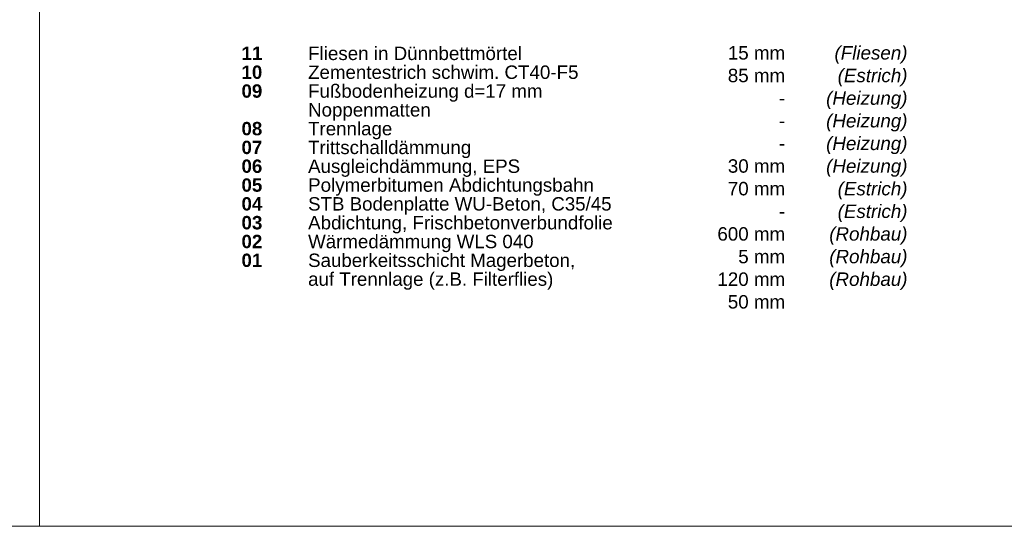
# Model space of a CAD drawing. Header units: metres. Extents: x 0.4 to 30.1, y -10.7 to 8.6.
# Tile 217 of 256: x 11.963 to 13.811, y -3 to -2.048. Entities that reach past the tile are written whole.
import ezdxf

# ---------------------------------------------------------------- set-up
doc = ezdxf.new("R2010")
doc.units = ezdxf.units.M
doc.layers.add('_Bodenaufbauten 20230510 (2D)', color=7, linetype='Continuous', lineweight=9)
doc.layers.add('Keine', color=7, linetype='Continuous', lineweight=9)
doc.styles.add('Arial', font='arial.ttf')
doc.styles.add('Arial (bold)', font='arialbd.ttf')
doc.styles.add('Arial (italic)', font='ariali.ttf')

# ---------------------------------------------------------------- blocks, each defined once
blk = doc.blocks.new('Bodenaufbauten 20230510 (2D)')
at = {"layer": 'Keine', "color": 255, "flags": 128}
for points in [[(10, -0.6), (12, -0.6), (12, -3), (10, -3)], [(12, -0.6), (14, -0.6), (14, -3), (12, -3)]]:
    blk.add_lwpolyline(points, close=True, dxfattribs=at)
at = {"layer": 'Keine', "color": 7, "insert": (12.3794, -2.09907), "char_height": 0.0252181, "attachment_point": 1, "line_spacing_factor": 0.842715, "style": 'Arial (bold)'}
blk.add_mtext('\\pxt4.957;11^I{\\fArial|b0|i0|c0|p0;Fliesen in Dünnbettmörtel}{\\fArial|b0|i0|c0|p0;\\H1.2x;\\P}{\\H0.9962x;10 ^I}{\\fArial|b0|i0|c0|p0;\\H0.9962x;Zementestrich schwim. }{\\fArial|b0|i0|c0|p0;CT40-F5}{\\fArial|b0|i0|c0|p0;\\H0.9962x;\\P}{\\H0.9962x;09}{\\fArial|b0|i0|c0|p0;\\H0.9962x; ^IFußbodenheizung d=17 mm \\P     ^INoppenmatten}{\\fArial|b0|i0|c0|p0;\\C1;\\H0.9962x;\\P}{\\H0.9962x;08}{\\fArial|b0|i0|c0|p0;\\H0.9962x; ^ITrennlage\\P}{\\H0.9962x;07}{\\fArial|b0|i0|c0|p0;\\H0.9962x; ^ITrittschalldämmung\\P}{\\H0.9962x;06}{\\fArial|b0|i0|c0|p0;\\H0.9962x; ^IAusgleichdämmung, EPS\\P}{\\H0.9962x;05}{\\fArial|b0|i0|c0|p0;\\H0.9962x; ^I}{\\fArial|b0|i0|c0|p0;Polymer}{\\fArial|b0|i0|c0|p0;bitumen Abdichtungsbahn}{\\fArial|b0|i0|c0|p0;\\H0.9962x;\\P}{\\H0.9962x;04}{\\fArial|b0|i0|c0|p0;\\H0.9962x; ^ISTB Bodenplatte WU-Beton, C35/45\\P}03{\\fArial|b0|i0|c0|p0; ^IAbdichtung, Frischbetonverbundfolie}{\\fArial|b0|i0|c0|p0;\\H0.9962x;\\P}{\\H0.9962x;02}{\\fArial|b0|i0|c0|p0;\\H0.9962x; ^IWärmedämmung WLS 040\\P}{\\H0.9962x;01}{\\fArial|b0|i0|c0|p0;\\H0.9962x; ^ISauberkeitsschicht Magerbeton, \\P     ^Iauf Trennlage (z.B. Filterflies)}', dxfattribs=at)
at = {"layer": 'Keine', "color": 7, "transparency": 33554687, "char_height": 0.025218, "attachment_point": 3, "line_spacing_factor": 1.011258}
for s, insert, width, style in [('  15 mm\\P  85 mm\\P  -\\P-\\P-\\P  30 mm\\P  70 mm\\P-\\P600 mm\\P5 mm\\P120 mm\\P  50 mm', (13.39978, -2.09812), 0.1510902, 'Arial'), ('(Fliesen)\\P(Estrich)\\P(Heizung)\\P(Heizung)\\P(Heizung)\\P(Heizung)\\P(Estrich)\\P(Estrich)\\P(Rohbau)\\P(Rohbau)\\P(Rohbau)', (13.6294, -2.09812), 0.175, 'Arial (italic)')]:
    blk.add_mtext(s, dxfattribs=dict(at, insert=insert, width=width, style=style))

msp = doc.modelspace()

# ---------------------------------------------------------------- block references
at = {"layer": '_Bodenaufbauten 20230510 (2D)'}
msp.add_blockref('Bodenaufbauten 20230510 (2D)', (0, 0), dxfattribs=at)

doc.saveas('drawing.dxf')
